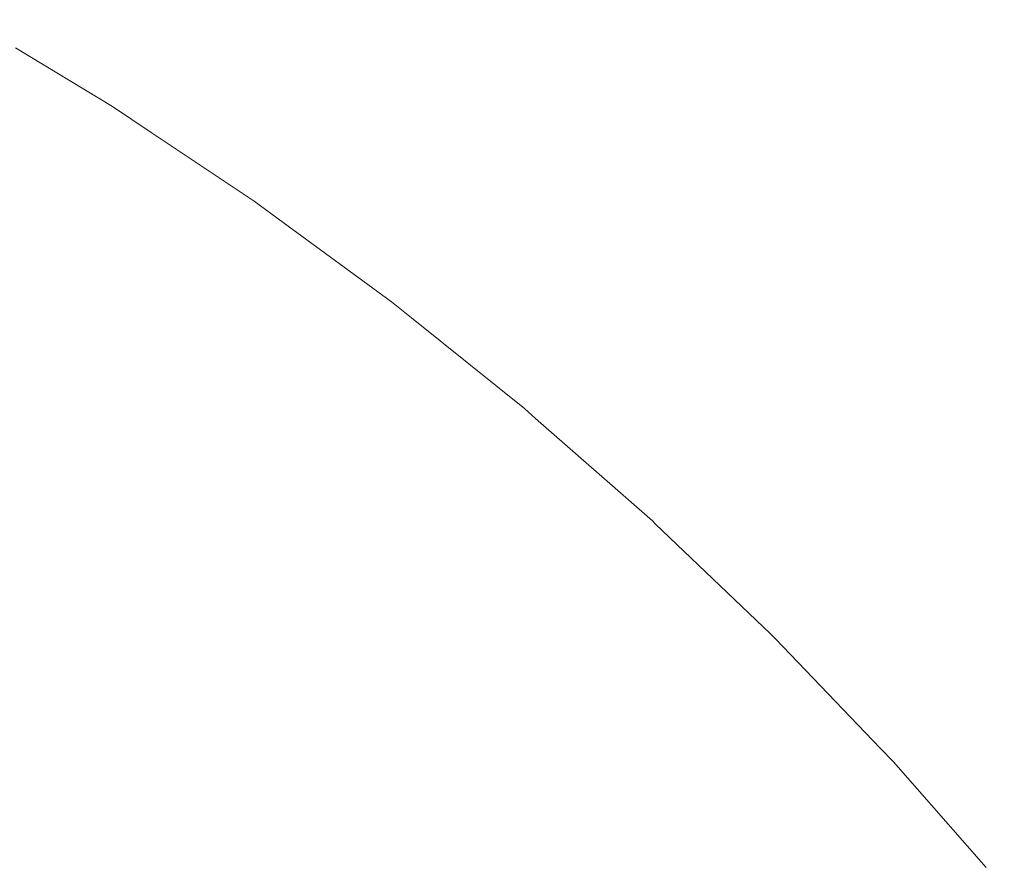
# Model space of a CAD drawing. Header units: centimetres. Extents: x -26 to 27.3, y -25.9 to -24.1.
# Tile 224 of 224: x 27.2339 to 27.2591, y -24.095 to -24.0733. Entities that reach past the tile are written whole.
import ezdxf

# ---------------------------------------------------------------- set-up
doc = ezdxf.new("R2010")
doc.units = ezdxf.units.CM
doc.header["$LTSCALE"] = 2.54
doc.layers.add('Lucido design-1', color=7, linetype='Continuous')

# ---------------------------------------------------------------- blocks, each defined once
blk = doc.blocks.new('Gruppo-7-1')
at = {"color": 7, "linetype": 'Continuous', "lineweight": 9}
for points, invisible_edges in [([(27.23247, -24.073368, 1181.718367), (27.236197, -24.075629, 1181.718367), (27.236054, -24.075854, 1181.714235), (27.232337, -24.073598, 1181.714235)], 15), ([(27.232387, -24.073511, 1182.329948), (27.236108, -24.075769, 1182.329948), (27.236222, -24.075589, 1182.325802), (27.232494, -24.073326, 1182.325802)], 15), ([(27.233768, -24.074044, 1181.722727), (27.236248, -24.075549, 1181.722727), (27.236197, -24.075629, 1181.718367), (27.23247, -24.073368, 1181.718367)], 14), ([(27.232494, -24.073326, 1182.325802), (27.236222, -24.075589, 1182.325802), (27.236248, -24.075549, 1182.322727), (27.233768, -24.074044, 1182.322727)], 11), ([(27.232337, -24.073598, 1181.714235), (27.236054, -24.075854, 1181.714235), (27.235819, -24.076222, 1181.71012), (27.232119, -24.073976, 1181.71012)], 15), ([(27.232194, -24.073846, 1182.334084), (27.2359, -24.076095, 1182.334084), (27.236108, -24.075769, 1182.329948), (27.232387, -24.073511, 1182.329948)], 15), ([(27.231915, -24.074329, 1182.338205), (27.2356, -24.076565, 1182.338205), (27.2359, -24.076095, 1182.334084), (27.232194, -24.073846, 1182.334084)], 15), ([(27.232119, -24.073976, 1181.71012), (27.235819, -24.076222, 1181.71012), (27.235494, -24.076733, 1181.706031), (27.231816, -24.074501, 1181.706031)], 15), ([(27.236248, -24.075549, 1181.722727), (27.233768, -24.074044, 1181.722727), (27.233768, -24.074044, 1182.322727), (27.236248, -24.075549, 1182.322727)], 10), ([(27.231551, -24.074961, 1182.342302), (27.235208, -24.07718, 1182.342302), (27.2356, -24.076565, 1182.338205), (27.231915, -24.074329, 1182.338205)], 15), ([(27.231816, -24.074501, 1181.706031), (27.235494, -24.076733, 1181.706031), (27.235078, -24.077385, 1181.701974), (27.231429, -24.075171, 1181.701974)], 15), ([(27.2311, -24.075741, 1182.346369), (27.234725, -24.07794, 1182.346369), (27.235208, -24.07718, 1182.342302), (27.231551, -24.074961, 1182.342302)], 15), ([(27.231429, -24.075171, 1181.701974), (27.235078, -24.077385, 1181.701974), (27.234573, -24.078177, 1181.697955), (27.23096, -24.075985, 1181.697955)], 15), ([(27.236197, -24.075629, 1181.718367), (27.239821, -24.078051, 1181.718367), (27.239668, -24.078269, 1181.714235), (27.236054, -24.075854, 1181.714235)], 15), ([(27.236108, -24.075769, 1182.329948), (27.239726, -24.078187, 1182.329948), (27.239848, -24.078012, 1182.325802), (27.236222, -24.075589, 1182.325802)], 15), ([(27.236197, -24.075629, 1181.718367), (27.236248, -24.075549, 1181.722727), (27.237243, -24.076214, 1181.722727)], 9), ([(27.237243, -24.076214, 1181.722727), (27.239876, -24.077973, 1181.722727), (27.239821, -24.078051, 1181.718367), (27.236197, -24.075629, 1181.718367)], 14), ([(27.237243, -24.076214, 1182.322727), (27.236248, -24.075549, 1182.322727), (27.236222, -24.075589, 1182.325802)], 10), ([(27.236222, -24.075589, 1182.325802), (27.239848, -24.078012, 1182.325802), (27.239876, -24.077973, 1182.322727), (27.237243, -24.076214, 1182.322727)], 11), ([(27.236248, -24.075549, 1182.322727), (27.237243, -24.076214, 1182.322727), (27.237243, -24.076214, 1181.722727), (27.236248, -24.075549, 1181.722727)], 10), ([(27.230566, -24.076667, 1182.350399), (27.23415, -24.078842, 1182.350399), (27.234725, -24.07794, 1182.346369), (27.2311, -24.075741, 1182.346369)], 15), ([(27.236054, -24.075854, 1181.714235), (27.239668, -24.078269, 1181.714235), (27.239418, -24.078626, 1181.71012), (27.235819, -24.076222, 1181.71012)], 15), ([(27.2359, -24.076095, 1182.334084), (27.239504, -24.078503, 1182.334084), (27.239726, -24.078187, 1182.329948), (27.236108, -24.075769, 1182.329948)], 15), ([(27.23096, -24.075985, 1181.697955), (27.234573, -24.078177, 1181.697955), (27.23398, -24.079108, 1181.693983), (27.230408, -24.07694, 1181.693983)], 15), ([(27.235819, -24.076222, 1181.71012), (27.239418, -24.078626, 1181.71012), (27.23907, -24.079123, 1181.706031), (27.235494, -24.076733, 1181.706031)], 15), ([(27.2356, -24.076565, 1182.338205), (27.239184, -24.07896, 1182.338205), (27.239504, -24.078503, 1182.334084), (27.2359, -24.076095, 1182.334084)], 15), ([(27.239876, -24.077973, 1181.722727), (27.237243, -24.076214, 1181.722727), (27.237243, -24.076214, 1182.322727), (27.239876, -24.077973, 1182.322727)], 10), ([(27.229946, -24.077739, 1182.354384), (27.233485, -24.079886, 1182.354384), (27.23415, -24.078842, 1182.350399), (27.230566, -24.076667, 1182.350399)], 15), ([(27.235208, -24.07718, 1182.342302), (27.238766, -24.079558, 1182.342302), (27.239184, -24.07896, 1182.338205), (27.2356, -24.076565, 1182.338205)], 15), ([(27.230408, -24.07694, 1181.693983), (27.23398, -24.079108, 1181.693983), (27.233301, -24.080175, 1181.690062), (27.229775, -24.078036, 1181.690062)], 15), ([(27.235494, -24.076733, 1181.706031), (27.23907, -24.079123, 1181.706031), (27.238627, -24.079756, 1181.701974), (27.235078, -24.077385, 1181.701974)], 15), ([(27.234725, -24.07794, 1182.346369), (27.23825, -24.080295, 1182.346369), (27.238766, -24.079558, 1182.342302), (27.235208, -24.07718, 1182.342302)], 15), ([(27.235078, -24.077385, 1181.701974), (27.238627, -24.079756, 1181.701974), (27.238088, -24.080526, 1181.697955), (27.234573, -24.078177, 1181.697955)], 15), ([(27.23415, -24.078842, 1182.350399), (27.237636, -24.081171, 1182.350399), (27.23825, -24.080295, 1182.346369), (27.234725, -24.07794, 1182.346369)], 15), ([(27.239821, -24.078051, 1181.718367), (27.239876, -24.077973, 1181.722727), (27.240624, -24.078522, 1181.722727)], 9), ([(27.240624, -24.078522, 1182.322727), (27.239876, -24.077973, 1182.322727), (27.239848, -24.078012, 1182.325802)], 10), ([(27.239876, -24.077973, 1182.322727), (27.240624, -24.078522, 1182.322727), (27.240624, -24.078522, 1181.722727), (27.239876, -24.077973, 1181.722727)], 10), ([(27.234573, -24.078177, 1181.697955), (27.238088, -24.080526, 1181.697955), (27.237455, -24.08143, 1181.693983), (27.23398, -24.079108, 1181.693983)], 15), ([(27.239504, -24.078503, 1182.334084), (27.243, -24.081066, 1182.334084), (27.243235, -24.08076, 1182.329948), (27.239726, -24.078187, 1182.329948)], 15), ([(27.239821, -24.078051, 1181.718367), (27.243336, -24.080628, 1181.718367), (27.243174, -24.080839, 1181.714235), (27.239668, -24.078269, 1181.714235)], 15), ([(27.239726, -24.078187, 1182.329948), (27.243235, -24.08076, 1182.329948), (27.243365, -24.08059, 1182.325802), (27.239848, -24.078012, 1182.325802)], 15), ([(27.240624, -24.078522, 1181.722727), (27.243394, -24.080553, 1181.722727), (27.243336, -24.080628, 1181.718367), (27.239821, -24.078051, 1181.718367)], 14), ([(27.239848, -24.078012, 1182.325802), (27.243365, -24.08059, 1182.325802), (27.243394, -24.080553, 1182.322727), (27.240624, -24.078522, 1182.322727)], 11), ([(27.239668, -24.078269, 1181.714235), (27.243174, -24.080839, 1181.714235), (27.242908, -24.081186, 1181.71012), (27.239418, -24.078626, 1181.71012)], 15), ([(27.239418, -24.078626, 1181.71012), (27.242908, -24.081186, 1181.71012), (27.24254, -24.081666, 1181.706031), (27.23907, -24.079123, 1181.706031)], 15), ([(27.239184, -24.07896, 1182.338205), (27.242661, -24.081509, 1182.338205), (27.243, -24.081066, 1182.334084), (27.239504, -24.078503, 1182.334084)], 15), ([(27.243394, -24.080553, 1181.722727), (27.240624, -24.078522, 1181.722727), (27.240624, -24.078522, 1182.322727), (27.243394, -24.080553, 1182.322727)], 10), ([(27.233485, -24.079886, 1182.354384), (27.236926, -24.082186, 1182.354384), (27.237636, -24.081171, 1182.350399), (27.23415, -24.078842, 1182.350399)], 15), ([(27.238766, -24.079558, 1182.342302), (27.242216, -24.082087, 1182.342302), (27.242661, -24.081509, 1182.338205), (27.239184, -24.07896, 1182.338205)], 15), ([(27.23398, -24.079108, 1181.693983), (27.237455, -24.08143, 1181.693983), (27.236729, -24.082466, 1181.690062), (27.233301, -24.080175, 1181.690062)], 15), ([(27.23907, -24.079123, 1181.706031), (27.24254, -24.081666, 1181.706031), (27.242069, -24.08228, 1181.701974), (27.238627, -24.079756, 1181.701974)], 15), ([(27.23825, -24.080295, 1182.346369), (27.241668, -24.082802, 1182.346369), (27.242216, -24.082087, 1182.342302), (27.238766, -24.079558, 1182.342302)], 15), ([(27.23273, -24.081071, 1182.358317), (27.23612, -24.083336, 1182.358317), (27.236926, -24.082186, 1182.354384), (27.233485, -24.079886, 1182.354384)], 15), ([(27.238627, -24.079756, 1181.701974), (27.242069, -24.08228, 1181.701974), (27.241497, -24.083025, 1181.697955), (27.238088, -24.080526, 1181.697955)], 15), ([(27.233301, -24.080175, 1181.690062), (27.236729, -24.082466, 1181.690062), (27.235912, -24.083633, 1181.6862), (27.232535, -24.081377, 1181.6862)], 15), ([(27.237636, -24.081171, 1182.350399), (27.241017, -24.083651, 1182.350399), (27.241668, -24.082802, 1182.346369), (27.23825, -24.080295, 1182.346369)], 15), ([(27.238088, -24.080526, 1181.697955), (27.241497, -24.083025, 1181.697955), (27.240825, -24.083901, 1181.693983), (27.237455, -24.08143, 1181.693983)], 15), ([(27.243, -24.081066, 1182.334084), (27.246381, -24.083779, 1182.334084), (27.246629, -24.083483, 1182.329948), (27.243235, -24.08076, 1182.329948)], 15), ([(27.243336, -24.080628, 1181.718367), (27.246736, -24.083356, 1181.718367), (27.246564, -24.08356, 1181.714235), (27.243174, -24.080839, 1181.714235)], 15), ([(27.243235, -24.08076, 1182.329948), (27.246629, -24.083483, 1182.329948), (27.246766, -24.08332, 1182.325802), (27.243365, -24.08059, 1182.325802)], 15), ([(27.243336, -24.080628, 1181.718367), (27.243394, -24.080553, 1181.722727), (27.243906, -24.080963, 1181.722727)], 9), ([(27.243906, -24.080963, 1181.722727), (27.246797, -24.083284, 1181.722727), (27.246736, -24.083356, 1181.718367), (27.243336, -24.080628, 1181.718367)], 14), ([(27.243906, -24.080963, 1182.322727), (27.243394, -24.080553, 1182.322727), (27.243365, -24.08059, 1182.325802)], 10), ([(27.243365, -24.08059, 1182.325802), (27.246766, -24.08332, 1182.325802), (27.246797, -24.083284, 1182.322727), (27.243906, -24.080963, 1182.322727)], 11), ([(27.243394, -24.080553, 1182.322727), (27.243906, -24.080963, 1182.322727), (27.243906, -24.080963, 1181.722727), (27.243394, -24.080553, 1181.722727)], 10), ([(27.243174, -24.080839, 1181.714235), (27.246564, -24.08356, 1181.714235), (27.246284, -24.083895, 1181.71012), (27.242908, -24.081186, 1181.71012)], 15), ([(27.246797, -24.083284, 1181.722727), (27.243906, -24.080963, 1181.722727), (27.243906, -24.080963, 1182.322727), (27.246797, -24.083284, 1182.322727)], 10), ([(27.231887, -24.082395, 1182.362192), (27.23522, -24.084622, 1182.362192), (27.23612, -24.083336, 1182.358317), (27.23273, -24.081071, 1182.358317)], 15), ([(27.236926, -24.082186, 1182.354384), (27.240263, -24.084633, 1182.354384), (27.241017, -24.083651, 1182.350399), (27.237636, -24.081171, 1182.350399)], 15), ([(27.242908, -24.081186, 1181.71012), (27.246284, -24.083895, 1181.71012), (27.245894, -24.084359, 1181.706031), (27.24254, -24.081666, 1181.706031)], 15), ([(27.242661, -24.081509, 1182.338205), (27.246022, -24.084207, 1182.338205), (27.246381, -24.083779, 1182.334084), (27.243, -24.081066, 1182.334084)], 15), ([(27.232535, -24.081377, 1181.6862), (27.235912, -24.083633, 1181.6862), (27.235006, -24.084928, 1181.682403), (27.231686, -24.08271, 1181.682403)], 15), ([(27.237455, -24.08143, 1181.693983), (27.240825, -24.083901, 1181.693983), (27.240055, -24.084905, 1181.690062), (27.236729, -24.082466, 1181.690062)], 15), ([(27.242216, -24.082087, 1182.342302), (27.245553, -24.084766, 1182.342302), (27.246022, -24.084207, 1182.338205), (27.242661, -24.081509, 1182.338205)], 15), ([(27.24254, -24.081666, 1181.706031), (27.245894, -24.084359, 1181.706031), (27.245397, -24.084951, 1181.701974), (27.242069, -24.08228, 1181.701974)], 15), ([(27.23612, -24.083336, 1182.358317), (27.239408, -24.085747, 1182.358317), (27.240263, -24.084633, 1182.354384), (27.236926, -24.082186, 1182.354384)], 15), ([(27.241668, -24.082802, 1182.346369), (27.244974, -24.085455, 1182.346369), (27.245553, -24.084766, 1182.342302), (27.242216, -24.082087, 1182.342302)], 15), ([(27.230956, -24.083855, 1182.366002), (27.234227, -24.08604, 1182.366002), (27.23522, -24.084622, 1182.362192), (27.231887, -24.082395, 1182.362192)], 15), ([(27.236729, -24.082466, 1181.690062), (27.240055, -24.084905, 1181.690062), (27.239188, -24.086035, 1181.6862), (27.235912, -24.083633, 1181.6862)], 15), ([(27.242069, -24.08228, 1181.701974), (27.245397, -24.084951, 1181.701974), (27.244793, -24.085671, 1181.697955), (27.241497, -24.083025, 1181.697955)], 15), ([(27.231686, -24.08271, 1181.682403), (27.235006, -24.084928, 1181.682403), (27.234011, -24.086348, 1181.678678), (27.230754, -24.084172, 1181.678678)], 15), ([(27.241497, -24.083025, 1181.697955), (27.244793, -24.085671, 1181.697955), (27.244084, -24.086516, 1181.693983), (27.240825, -24.083901, 1181.693983)], 15), ([(27.241017, -24.083651, 1182.350399), (27.244287, -24.086275, 1182.350399), (27.244974, -24.085455, 1182.346369), (27.241668, -24.082802, 1182.346369)], 15), ([(27.23522, -24.084622, 1182.362192), (27.238453, -24.086992, 1182.362192), (27.239408, -24.085747, 1182.358317), (27.23612, -24.083336, 1182.358317)], 15), ([(27.246381, -24.083779, 1182.334084), (27.24964, -24.086637, 1182.334084), (27.249901, -24.086353, 1182.329948), (27.246629, -24.083483, 1182.329948)], 15), ([(27.246736, -24.083356, 1181.718367), (27.250013, -24.08623, 1181.718367), (27.249833, -24.086427, 1181.714235), (27.246564, -24.08356, 1181.714235)], 15), ([(27.246629, -24.083483, 1182.329948), (27.249901, -24.086353, 1182.329948), (27.250045, -24.086195, 1182.325802), (27.246766, -24.08332, 1182.325802)], 15), ([(27.246736, -24.083356, 1181.718367), (27.246797, -24.083284, 1181.722727), (27.247083, -24.083534, 1181.722727)], 9), ([(27.247083, -24.083534, 1181.722727), (27.250077, -24.08616, 1181.722727), (27.250013, -24.08623, 1181.718367), (27.246736, -24.083356, 1181.718367)], 14), ([(27.247083, -24.083534, 1182.322727), (27.246797, -24.083284, 1182.322727), (27.246766, -24.08332, 1182.325802)], 10), ([(27.246766, -24.08332, 1182.325802), (27.250045, -24.086195, 1182.325802), (27.250077, -24.08616, 1182.322727), (27.247083, -24.083534, 1182.322727)], 11), ([(27.246797, -24.083284, 1182.322727), (27.247083, -24.083534, 1182.322727), (27.247083, -24.083534, 1181.722727), (27.246797, -24.083284, 1181.722727)], 10), ([(27.250077, -24.08616, 1181.722727), (27.247083, -24.083534, 1181.722727), (27.247083, -24.083534, 1182.322727), (27.250077, -24.08616, 1182.322727)], 10), ([(27.235912, -24.083633, 1181.6862), (27.239188, -24.086035, 1181.6862), (27.238225, -24.087289, 1181.682403), (27.235006, -24.084928, 1181.682403)], 15), ([(27.240263, -24.084633, 1182.354384), (27.243491, -24.087223, 1182.354384), (27.244287, -24.086275, 1182.350399), (27.241017, -24.083651, 1182.350399)], 15), ([(27.246022, -24.084207, 1182.338205), (27.249263, -24.087049, 1182.338205), (27.24964, -24.086637, 1182.334084), (27.246381, -24.083779, 1182.334084)], 15), ([(27.246564, -24.08356, 1181.714235), (27.249833, -24.086427, 1181.714235), (27.249538, -24.086748, 1181.71012), (27.246284, -24.083895, 1181.71012)], 15), ([(27.22994, -24.08545, 1182.369739), (27.233142, -24.087589, 1182.369739), (27.234227, -24.08604, 1182.366002), (27.230956, -24.083855, 1182.366002)], 15), ([(27.240825, -24.083901, 1181.693983), (27.244084, -24.086516, 1181.693983), (27.243271, -24.087486, 1181.690062), (27.240055, -24.084905, 1181.690062)], 15), ([(27.246284, -24.083895, 1181.71012), (27.249538, -24.086748, 1181.71012), (27.249129, -24.087195, 1181.706031), (27.245894, -24.084359, 1181.706031)], 15), ([(27.230754, -24.084172, 1181.678678), (27.234011, -24.086348, 1181.678678), (27.232931, -24.087891, 1181.67503), (27.229742, -24.085761, 1181.67503)], 15), ([(27.245553, -24.084766, 1182.342302), (27.24877, -24.087587, 1182.342302), (27.249263, -24.087049, 1182.338205), (27.246022, -24.084207, 1182.338205)], 15), ([(27.245894, -24.084359, 1181.706031), (27.249129, -24.087195, 1181.706031), (27.248606, -24.087765, 1181.701974), (27.245397, -24.084951, 1181.701974)], 15), ([(27.234227, -24.08604, 1182.366002), (27.237399, -24.088366, 1182.366002), (27.238453, -24.086992, 1182.362192), (27.23522, -24.084622, 1182.362192)], 15), ([(27.239408, -24.085747, 1182.358317), (27.242588, -24.088299, 1182.358317), (27.243491, -24.087223, 1182.354384), (27.240263, -24.084633, 1182.354384)], 15), ([(27.244974, -24.085455, 1182.346369), (27.248162, -24.08825, 1182.346369), (27.24877, -24.087587, 1182.342302), (27.245553, -24.084766, 1182.342302)], 15), ([(27.235006, -24.084928, 1181.682403), (27.238225, -24.087289, 1181.682403), (27.23717, -24.088664, 1181.678678), (27.234011, -24.086348, 1181.678678)], 15), ([(27.240055, -24.084905, 1181.690062), (27.243271, -24.087486, 1181.690062), (27.242355, -24.088577, 1181.6862), (27.239188, -24.086035, 1181.6862)], 15), ([(27.245397, -24.084951, 1181.701974), (27.248606, -24.087765, 1181.701974), (27.247971, -24.088458, 1181.697955), (27.244793, -24.085671, 1181.697955)], 15), ([(27.244287, -24.086275, 1182.350399), (27.247439, -24.089039, 1182.350399), (27.248162, -24.08825, 1182.346369), (27.244974, -24.085455, 1182.346369)], 15), ([(27.238453, -24.086992, 1182.362192), (27.241579, -24.089501, 1182.362192), (27.242588, -24.088299, 1182.358317), (27.239408, -24.085747, 1182.358317)], 15), ([(27.244793, -24.085671, 1181.697955), (27.247971, -24.088458, 1181.697955), (27.247226, -24.089272, 1181.693983), (27.244084, -24.086516, 1181.693983)], 15), ([(27.233142, -24.087589, 1182.369739), (27.236248, -24.089866, 1182.369739), (27.237399, -24.088366, 1182.366002), (27.234227, -24.08604, 1182.366002)], 15), ([(27.239188, -24.086035, 1181.6862), (27.242355, -24.088577, 1181.6862), (27.241339, -24.089788, 1181.682403), (27.238225, -24.087289, 1181.682403)], 15), ([(27.243491, -24.087223, 1182.354384), (27.246602, -24.089952, 1182.354384), (27.247439, -24.089039, 1182.350399), (27.244287, -24.086275, 1182.350399)], 15), ([(27.250013, -24.08623, 1181.718367), (27.253161, -24.089245, 1181.718367), (27.252973, -24.089433, 1181.714235), (27.249833, -24.086427, 1181.714235)], 15), ([(27.249901, -24.086353, 1182.329948), (27.253044, -24.089362, 1182.329948), (27.253195, -24.089211, 1182.325802), (27.250045, -24.086195, 1182.325802)], 15), ([(27.250013, -24.08623, 1181.718367), (27.250077, -24.08616, 1181.722727), (27.25015, -24.08623, 1181.722727)], 9), ([(27.25015, -24.08623, 1181.722727), (27.253096, -24.089051, 1181.722727), (27.253161, -24.089245, 1181.718367), (27.250013, -24.08623, 1181.718367)], 14), ([(27.25015, -24.08623, 1182.322727), (27.250077, -24.08616, 1182.322727), (27.250045, -24.086195, 1182.325802)], 10), ([(27.250045, -24.086195, 1182.325802), (27.253195, -24.089211, 1182.325802), (27.253096, -24.089051, 1182.322727), (27.25015, -24.08623, 1182.322727)], 11), ([(27.250077, -24.08616, 1182.322727), (27.25015, -24.08623, 1182.322727), (27.25015, -24.08623, 1181.722727), (27.250077, -24.08616, 1181.722727)], 10), ([(27.25015, -24.08623, 1181.722727), (27.25015, -24.08623, 1182.322727), (27.253096, -24.089051, 1182.322727), (27.253096, -24.089051, 1181.722727)], 5), ([(27.234011, -24.086348, 1181.678678), (27.23717, -24.088664, 1181.678678), (27.236023, -24.090159, 1181.67503), (27.232931, -24.087891, 1181.67503)], 15), ([(27.244084, -24.086516, 1181.693983), (27.247226, -24.089272, 1181.693983), (27.246371, -24.090205, 1181.690062), (27.243271, -24.087486, 1181.690062)], 15), ([(27.249833, -24.086427, 1181.714235), (27.252973, -24.089433, 1181.714235), (27.252664, -24.089741, 1181.71012), (27.249538, -24.086748, 1181.71012)], 15), ([(27.24964, -24.086637, 1182.334084), (27.252771, -24.089635, 1182.334084), (27.253044, -24.089362, 1182.329948), (27.249901, -24.086353, 1182.329948)], 15), ([(27.249538, -24.086748, 1181.71012), (27.252664, -24.089741, 1181.71012), (27.252236, -24.09017, 1181.706031), (27.249129, -24.087195, 1181.706031)], 15), ([(27.249263, -24.087049, 1182.338205), (27.252377, -24.090029, 1182.338205), (27.252771, -24.089635, 1182.334084), (27.24964, -24.086637, 1182.334084)], 15), ([(27.237399, -24.088366, 1182.366002), (27.240466, -24.090828, 1182.366002), (27.241579, -24.089501, 1182.362192), (27.238453, -24.086992, 1182.362192)], 15), ([(27.24877, -24.087587, 1182.342302), (27.251861, -24.090545, 1182.342302), (27.252377, -24.090029, 1182.338205), (27.249263, -24.087049, 1182.338205)], 15), ([(27.238225, -24.087289, 1181.682403), (27.241339, -24.089788, 1181.682403), (27.240225, -24.091116, 1181.678678), (27.23717, -24.088664, 1181.678678)], 15), ([(27.242588, -24.088299, 1182.358317), (27.245653, -24.090988, 1182.358317), (27.246602, -24.089952, 1182.354384), (27.243491, -24.087223, 1182.354384)], 15), ([(27.249129, -24.087195, 1181.706031), (27.252236, -24.09017, 1181.706031), (27.251689, -24.090717, 1181.701974), (27.248606, -24.087765, 1181.701974)], 15), ([(27.243271, -24.087486, 1181.690062), (27.246371, -24.090205, 1181.690062), (27.245409, -24.091255, 1181.6862), (27.242355, -24.088577, 1181.6862)], 15), ([(27.231967, -24.089267, 1182.373397), (27.235001, -24.091491, 1182.373397), (27.236248, -24.089866, 1182.369739), (27.233142, -24.087589, 1182.369739)], 15), ([(27.248606, -24.087765, 1181.701974), (27.251689, -24.090717, 1181.701974), (27.251025, -24.091381, 1181.697955), (27.247971, -24.088458, 1181.697955)], 15), ([(27.248162, -24.08825, 1182.346369), (27.251224, -24.091182, 1182.346369), (27.251861, -24.090545, 1182.342302), (27.24877, -24.087587, 1182.342302)], 15), ([(27.232931, -24.087891, 1181.67503), (27.236023, -24.090159, 1181.67503), (27.234788, -24.091769, 1181.671466), (27.231766, -24.089554, 1181.671466)], 15), ([(27.241579, -24.089501, 1182.362192), (27.244593, -24.092145, 1182.362192), (27.245653, -24.090988, 1182.358317), (27.242588, -24.088299, 1182.358317)], 15), ([(27.247439, -24.089039, 1182.350399), (27.250467, -24.091938, 1182.350399), (27.251224, -24.091182, 1182.346369), (27.248162, -24.08825, 1182.346369)], 15), ([(27.236248, -24.089866, 1182.369739), (27.239251, -24.092277, 1182.369739), (27.240466, -24.090828, 1182.366002), (27.237399, -24.088366, 1182.366002)], 15), ([(27.242355, -24.088577, 1181.6862), (27.245409, -24.091255, 1181.6862), (27.244341, -24.09242, 1181.682403), (27.241339, -24.089788, 1181.682403)], 15), ([(27.247971, -24.088458, 1181.697955), (27.251025, -24.091381, 1181.697955), (27.250244, -24.092162, 1181.693983), (27.247226, -24.089272, 1181.693983)], 15), ([(27.23717, -24.088664, 1181.678678), (27.240225, -24.091116, 1181.678678), (27.239014, -24.092559, 1181.67503), (27.236023, -24.090159, 1181.67503)], 15), ([(27.246602, -24.089952, 1182.354384), (27.249592, -24.092814, 1182.354384), (27.250467, -24.091938, 1182.350399), (27.247439, -24.089039, 1182.350399)], 15), ([(27.253195, -24.089211, 1182.325802), (27.253229, -24.089177, 1182.322727), (27.253096, -24.089051, 1182.322727)], 9), ([(27.253229, -24.089177, 1181.722727), (27.253096, -24.089051, 1181.722727), (27.253096, -24.089051, 1182.322727), (27.253229, -24.089177, 1182.322727)], 10), ([(27.253096, -24.089051, 1181.722727), (27.253229, -24.089177, 1181.722727), (27.253161, -24.089245, 1181.718367)], 10), ([(27.230705, -24.09107, 1182.376969), (27.23366, -24.093238, 1182.376969), (27.235001, -24.091491, 1182.373397), (27.231967, -24.089267, 1182.373397)], 15), ([(27.247226, -24.089272, 1181.693983), (27.250244, -24.092162, 1181.693983), (27.24935, -24.093056, 1181.690062), (27.246371, -24.090205, 1181.690062)], 15), ([(27.253161, -24.089245, 1181.718367), (27.256176, -24.092393, 1181.718367), (27.255979, -24.092573, 1181.714235), (27.252973, -24.089433, 1181.714235)], 15), ([(27.253044, -24.089362, 1182.329948), (27.256053, -24.092505, 1182.329948), (27.256211, -24.092361, 1182.325802), (27.253195, -24.089211, 1182.325802)], 15), ([(27.256176, -24.092393, 1181.718367), (27.253161, -24.089245, 1181.718367), (27.253229, -24.089177, 1181.722727), (27.25592, -24.091989, 1181.722727)], 11), ([(27.25592, -24.091989, 1182.322727), (27.253229, -24.089177, 1182.322727), (27.253195, -24.089211, 1182.325802), (27.256211, -24.092361, 1182.325802)], 14), ([(27.253229, -24.089177, 1182.322727), (27.25592, -24.091989, 1182.322727), (27.25592, -24.091989, 1181.722727), (27.253229, -24.089177, 1181.722727)], 10), ([(27.231766, -24.089554, 1181.671466), (27.234788, -24.091769, 1181.671466), (27.233465, -24.093492, 1181.667991), (27.23052, -24.091333, 1181.667991)], 15), ([(27.240466, -24.090828, 1182.366002), (27.243424, -24.093421, 1182.366002), (27.244593, -24.092145, 1182.362192), (27.241579, -24.089501, 1182.362192)], 15), ([(27.252973, -24.089433, 1181.714235), (27.255979, -24.092573, 1181.714235), (27.255657, -24.092868, 1181.71012), (27.252664, -24.089741, 1181.71012)], 15), ([(27.252771, -24.089635, 1182.334084), (27.255769, -24.092766, 1182.334084), (27.256053, -24.092505, 1182.329948), (27.253044, -24.089362, 1182.329948)], 15), ([(27.241339, -24.089788, 1181.682403), (27.244341, -24.09242, 1181.682403), (27.24317, -24.093698, 1181.678678), (27.240225, -24.091116, 1181.678678)], 15), ([(27.252664, -24.089741, 1181.71012), (27.255657, -24.092868, 1181.71012), (27.255211, -24.093277, 1181.706031), (27.252236, -24.09017, 1181.706031)], 15), ([(27.252377, -24.090029, 1182.338205), (27.255357, -24.093143, 1182.338205), (27.255769, -24.092766, 1182.334084), (27.252771, -24.089635, 1182.334084)], 15), ([(27.235001, -24.091491, 1182.373397), (27.237934, -24.093845, 1182.373397), (27.239251, -24.092277, 1182.369739), (27.236248, -24.089866, 1182.369739)], 15), ([(27.245653, -24.090988, 1182.358317), (27.248599, -24.093807, 1182.358317), (27.249592, -24.092814, 1182.354384), (27.246602, -24.089952, 1182.354384)], 15), ([(27.251861, -24.090545, 1182.342302), (27.254819, -24.093636, 1182.342302), (27.255357, -24.093143, 1182.338205), (27.252377, -24.090029, 1182.338205)], 15), ([(27.236023, -24.090159, 1181.67503), (27.239014, -24.092559, 1181.67503), (27.237709, -24.094114, 1181.671466), (27.234788, -24.091769, 1181.671466)], 15), ([(27.246371, -24.090205, 1181.690062), (27.24935, -24.093056, 1181.690062), (27.248343, -24.094063, 1181.6862), (27.245409, -24.091255, 1181.6862)], 15), ([(27.252236, -24.09017, 1181.706031), (27.255211, -24.093277, 1181.706031), (27.25464, -24.0938, 1181.701974), (27.251689, -24.090717, 1181.701974)], 15), ([(27.251224, -24.091182, 1182.346369), (27.254156, -24.094244, 1182.346369), (27.254819, -24.093636, 1182.342302), (27.251861, -24.090545, 1182.342302)], 15), ([(27.239251, -24.092277, 1182.369739), (27.242146, -24.094816, 1182.369739), (27.243424, -24.093421, 1182.366002), (27.240466, -24.090828, 1182.366002)], 15), ([(27.251689, -24.090717, 1181.701974), (27.25464, -24.0938, 1181.701974), (27.253948, -24.094435, 1181.697955), (27.251025, -24.091381, 1181.697955)], 15), ([(27.244593, -24.092145, 1182.362192), (27.247489, -24.094917, 1182.362192), (27.248599, -24.093807, 1182.358317), (27.245653, -24.090988, 1182.358317)], 15), ([(27.240225, -24.091116, 1181.678678), (27.24317, -24.093698, 1181.678678), (27.241897, -24.095087, 1181.67503), (27.239014, -24.092559, 1181.67503)], 15), ([(27.245409, -24.091255, 1181.6862), (27.248343, -24.094063, 1181.6862), (27.247225, -24.095181, 1181.682403), (27.244341, -24.09242, 1181.682403)], 15), ([(27.250467, -24.091938, 1182.350399), (27.253367, -24.094967, 1182.350399), (27.254156, -24.094244, 1182.346369), (27.251224, -24.091182, 1182.346369)], 15), ([(27.23366, -24.093238, 1182.376969), (27.236519, -24.095532, 1182.376969), (27.237934, -24.093845, 1182.373397), (27.235001, -24.091491, 1182.373397)], 15), ([(27.251025, -24.091381, 1181.697955), (27.253948, -24.094435, 1181.697955), (27.253134, -24.09518, 1181.693983), (27.250244, -24.092162, 1181.693983)], 15), ([(27.234788, -24.091769, 1181.671466), (27.237709, -24.094114, 1181.671466), (27.236313, -24.095778, 1181.667991), (27.233465, -24.093492, 1181.667991)], 15), ([(27.249592, -24.092814, 1182.354384), (27.252454, -24.095804, 1182.354384), (27.253367, -24.094967, 1182.350399), (27.250467, -24.091938, 1182.350399)], 15), ([(27.256211, -24.092361, 1182.325802), (27.256246, -24.092329, 1182.322727), (27.25592, -24.091989, 1182.322727)], 9), ([(27.256246, -24.092329, 1181.722727), (27.25592, -24.091989, 1181.722727), (27.25592, -24.091989, 1182.322727), (27.256246, -24.092329, 1182.322727)], 10), ([(27.25592, -24.091989, 1181.722727), (27.256246, -24.092329, 1181.722727), (27.256176, -24.092393, 1181.718367)], 10), ([(27.237934, -24.093845, 1182.373397), (27.240762, -24.096325, 1182.373397), (27.242146, -24.094816, 1182.369739), (27.239251, -24.092277, 1182.369739)], 15), ([(27.243424, -24.093421, 1182.366002), (27.246265, -24.096141, 1182.366002), (27.247489, -24.094917, 1182.362192), (27.244593, -24.092145, 1182.362192)], 15), ([(27.250244, -24.092162, 1181.693983), (27.253134, -24.09518, 1181.693983), (27.252201, -24.096035, 1181.690062), (27.24935, -24.093056, 1181.690062)], 15), ([(27.25905, -24.09567, 1181.718367), (27.256176, -24.092393, 1181.718367), (27.256246, -24.092329, 1181.722727), (27.25862, -24.095036, 1181.722727)], 11), ([(27.25862, -24.095036, 1182.322727), (27.256246, -24.092329, 1182.322727), (27.256211, -24.092361, 1182.325802), (27.259086, -24.09564, 1182.325802)], 14), ([(27.256246, -24.092329, 1182.322727), (27.25862, -24.095036, 1182.322727), (27.25862, -24.095036, 1181.722727), (27.256246, -24.092329, 1181.722727)], 10), ([(27.239014, -24.092559, 1181.67503), (27.241897, -24.095087, 1181.67503), (27.240526, -24.096584, 1181.671466), (27.237709, -24.094114, 1181.671466)], 15), ([(27.244341, -24.09242, 1181.682403), (27.247225, -24.095181, 1181.682403), (27.245999, -24.096407, 1181.678678), (27.24317, -24.093698, 1181.678678)], 15), ([(27.255979, -24.092573, 1181.714235), (27.258846, -24.095841, 1181.714235), (27.258511, -24.096122, 1181.71012), (27.255657, -24.092868, 1181.71012)], 15), ([(27.255769, -24.092766, 1182.334084), (27.258627, -24.096025, 1182.334084), (27.258922, -24.095777, 1182.329948), (27.256053, -24.092505, 1182.329948)], 15), ([(27.256176, -24.092393, 1181.718367), (27.25905, -24.09567, 1181.718367), (27.258846, -24.095841, 1181.714235), (27.255979, -24.092573, 1181.714235)], 15), ([(27.256053, -24.092505, 1182.329948), (27.258922, -24.095777, 1182.329948), (27.259086, -24.09564, 1182.325802), (27.256211, -24.092361, 1182.325802)], 15), ([(27.248599, -24.093807, 1182.358317), (27.251418, -24.096752, 1182.358317), (27.252454, -24.095804, 1182.354384), (27.249592, -24.092814, 1182.354384)], 15), ([(27.255357, -24.093143, 1182.338205), (27.258199, -24.096384, 1182.338205), (27.258627, -24.096025, 1182.334084), (27.255769, -24.092766, 1182.334084)], 15), ([(27.24935, -24.093056, 1181.690062), (27.252201, -24.096035, 1181.690062), (27.251151, -24.096997, 1181.6862), (27.248343, -24.094063, 1181.6862)], 15), ([(27.255657, -24.092868, 1181.71012), (27.258511, -24.096122, 1181.71012), (27.258047, -24.096511, 1181.706031), (27.255211, -24.093277, 1181.706031)], 15), ([(27.232229, -24.095104, 1182.380449), (27.235007, -24.097334, 1182.380449), (27.236519, -24.095532, 1182.376969), (27.23366, -24.093238, 1182.376969)], 15), ([(27.255211, -24.093277, 1181.706031), (27.258047, -24.096511, 1181.706031), (27.257455, -24.097009, 1181.701974), (27.25464, -24.0938, 1181.701974)], 15), ([(27.254819, -24.093636, 1182.342302), (27.25764, -24.096853, 1182.342302), (27.258199, -24.096384, 1182.338205), (27.255357, -24.093143, 1182.338205)], 15), ([(27.233465, -24.093492, 1181.667991), (27.236313, -24.095778, 1181.667991), (27.234827, -24.097548, 1181.664611), (27.232058, -24.095326, 1181.664611)], 15), ([(27.242146, -24.094816, 1182.369739), (27.244928, -24.097478, 1182.369739), (27.246265, -24.096141, 1182.366002), (27.243424, -24.093421, 1182.366002)], 15), ([(27.236519, -24.095532, 1182.376969), (27.239275, -24.097949, 1182.376969), (27.240762, -24.096325, 1182.373397), (27.237934, -24.093845, 1182.373397)], 15), ([(27.24317, -24.093698, 1181.678678), (27.245999, -24.096407, 1181.678678), (27.244667, -24.097739, 1181.67503), (27.241897, -24.095087, 1181.67503)], 15), ([(27.247489, -24.094917, 1182.362192), (27.250261, -24.097813, 1182.362192), (27.251418, -24.096752, 1182.358317), (27.248599, -24.093807, 1182.358317)], 15), ([(27.25464, -24.0938, 1181.701974), (27.257455, -24.097009, 1181.701974), (27.256735, -24.097613, 1181.697955), (27.253948, -24.094435, 1181.697955)], 15), ([(27.254156, -24.094244, 1182.346369), (27.256951, -24.097431, 1182.346369), (27.25764, -24.096853, 1182.342302), (27.254819, -24.093636, 1182.342302)], 15), ([(27.237709, -24.094114, 1181.671466), (27.240526, -24.096584, 1181.671466), (27.239058, -24.098185, 1181.667991), (27.236313, -24.095778, 1181.667991)], 15), ([(27.248343, -24.094063, 1181.6862), (27.251151, -24.096997, 1181.6862), (27.249986, -24.098065, 1181.682403), (27.247225, -24.095181, 1181.682403)], 15), ([(27.253367, -24.094967, 1182.350399), (27.256131, -24.098119, 1182.350399), (27.256951, -24.097431, 1182.346369), (27.254156, -24.094244, 1182.346369)], 15), ([(27.253948, -24.094435, 1181.697955), (27.256735, -24.097613, 1181.697955), (27.255889, -24.098322, 1181.693983), (27.253134, -24.09518, 1181.693983)], 15), ([(27.240762, -24.096325, 1182.373397), (27.243479, -24.098927, 1182.373397), (27.244928, -24.097478, 1182.369739), (27.242146, -24.094816, 1182.369739)], 15), ([(27.246265, -24.096141, 1182.366002), (27.248985, -24.098982, 1182.366002), (27.250261, -24.097813, 1182.362192), (27.247489, -24.094917, 1182.362192)], 15), ([(27.252454, -24.095804, 1182.354384), (27.255183, -24.098915, 1182.354384), (27.256131, -24.098119, 1182.350399), (27.253367, -24.094967, 1182.350399)], 15)]:
    blk.add_3dface(points, dxfattribs=dict(at, invisible_edges=invisible_edges))

msp = doc.modelspace()

# ---------------------------------------------------------------- block references
at = {"layer": 'Lucido design-1', "color": 7}
msp.add_blockref('Gruppo-7-1', (0, 0), dxfattribs=at)

doc.saveas('drawing.dxf')
